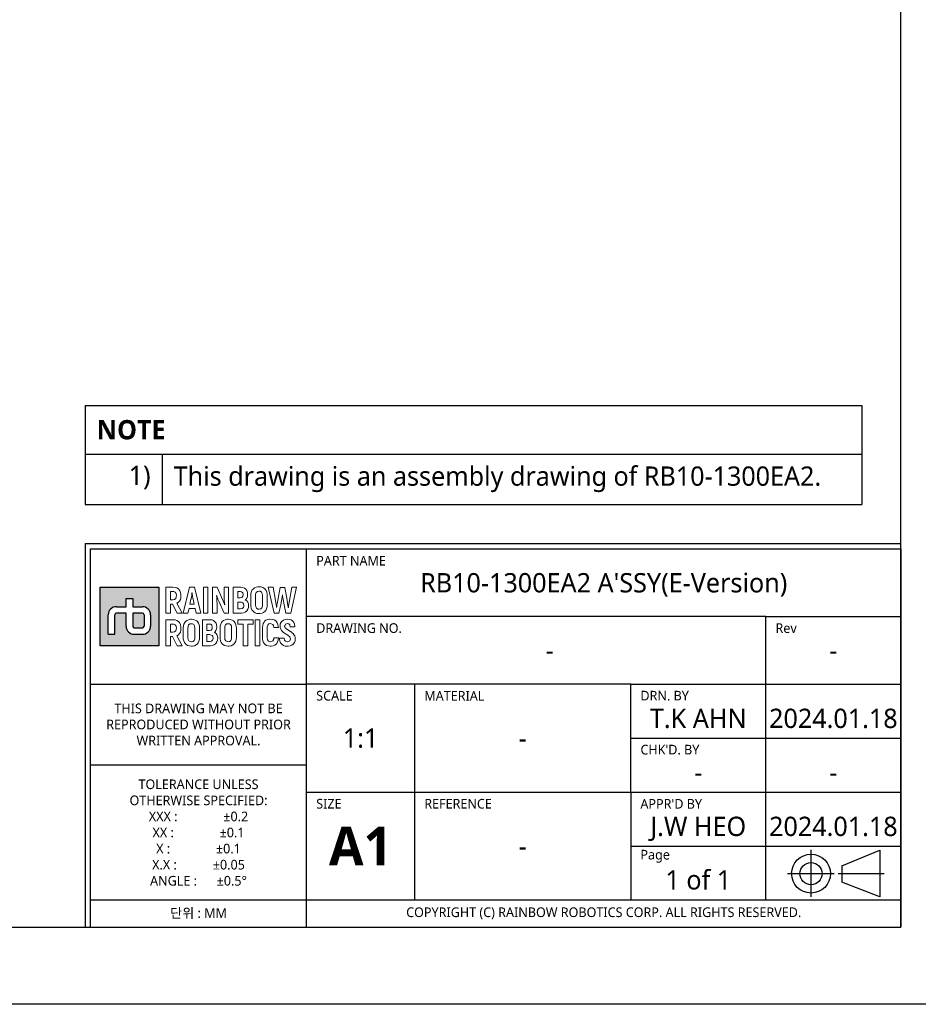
# Model space of a CAD drawing. Header units: millimetres. Extents: x 0 to 5219, y 0 to 2970.
# Tile 185 of 233: x 2962 to 4127, y 0 to 1277. Entities that reach past the tile are written whole.
import ezdxf
from ezdxf.enums import TextEntityAlignment as Align

# ---------------------------------------------------------------- set-up
doc = ezdxf.new("R2010")
doc.units = ezdxf.units.MM
doc.header["$LTSCALE"] = 0.2
doc.linetypes.add('CENTER2', pattern=[1.125, 0.75, -0.125, 0.125, -0.125])
for name, color, linetype in [('02_Center Line', 1, 'CENTER2'), ('05_Section Line', 3, 'Continuous'), ('09_Table Line', 2, 'Continuous'), ('10_Drawing Template', 2, 'Continuous')]:
    doc.layers.add(name, color=color, linetype=linetype)
doc.layers.add('14_Mark', color=7, linetype='Continuous', true_color=0xe03c31)
doc.styles.add('Rainbow-2.5 Style', font='malgunsl.ttf')
doc.styles.add('Rainbow-5.0 Style', font='malgunsl.ttf')

# ---------------------------------------------------------------- blocks, each defined once
blk = doc.blocks.new('A$C869fea471123')
at = {"layer": '14_Mark'}
h = blk.add_hatch(color=256, dxfattribs=at)
h.dxf.hatch_style = 1
h.paths.add_polyline_path([(628.43, 108.24), (613.24, 108.24), (613.24, 93.05), (628.43, 93.05)])
h.paths.add_polyline_path([(626.32, 101.07), (626.32, 98.1, -0.414214), (624.22, 96), (622.09, 96, -0.414214), (619.99, 98.1), (619.99, 101.49), (617.46, 101.49, 0.414214), (617.04, 101.07), (617.04, 96), (615.35, 96), (615.35, 101.07, -0.414214), (617.45, 103.17), (619.99, 103.17), (619.99, 105.28), (621.68, 105.28), (621.68, 103.17), (624.22, 103.17, -0.414214)], flags=16)
h.paths.add_polyline_path([(624.63, 101.07), (624.63, 98.11, -0.414214), (624.21, 97.69), (622.1, 97.69, -0.414214), (621.68, 98.11), (621.68, 101.49), (624.21, 101.49, -0.414214)], flags=0)
h = blk.add_hatch(color=256, dxfattribs=at)
h.dxf.hatch_style = 1
h.paths.add_polyline_path([(624.63, 101.07, 0.414214), (624.21, 101.49), (621.68, 101.49), (621.68, 98.11, 0.414214), (622.1, 97.69), (624.21, 97.69, 0.414214), (624.63, 98.11)])
at = {"linetype": 'Continuous'}
for p, q in [((805.64, 35.92), (815.53, 40.02)), ((815.53, 40.02), (815.53, 27.85)), ((805.64, 35.92), (805.64, 31.73)), ((815.53, 27.85), (805.64, 31.73))]:
    blk.add_line(p, q, dxfattribs=at)
blk.add_lwpolyline([(0, 594), (841, 594), (841, 0), (0, 0)], close=True)
at = {"lineweight": 0}
for points in [[(632.14, 108.23), (630.29, 108.23), (630.29, 101.49), (631.47, 101.49), (631.47, 103.84), (632.01, 103.84)], [(633.93, 107.3), (633.68, 107.66), (633.53, 107.8), (633.14, 108.04), (632.67, 108.18), (632.14, 108.23)], [(637.73, 108.23), (636.45, 108.23), (634.8, 101.49), (636.03, 101.49), (636.3, 102.71), (637.87, 102.71)], [(637.87, 102.71), (638.15, 101.49), (639.38, 101.49), (637.73, 108.23)], [(643.59, 108.23), (642.41, 108.23), (642.41, 101.49), (643.57, 101.49), (643.57, 103.53), (643.57, 104.03), (643.55, 104.54), (643.52, 105.04), (643.49, 105.55), (643.43, 106.03), (643.46, 106.06)], [(645.53, 103.68), (645.48, 103.81), (645.28, 104.34), (645.16, 104.65), (644.99, 105.06), (643.59, 108.23)], [(645.39, 101.49), (646.56, 101.49), (646.56, 108.23)], [(646.56, 108.23), (645.39, 108.23), (645.39, 106.18), (645.4, 105.74), (645.42, 105.25), (645.45, 104.75), (645.5, 104.23), (645.56, 103.71), (645.53, 103.68)], [(649.73, 108.23), (647.76, 108.23), (647.76, 101.49), (649.79, 101.49), (649.89, 101.49), (650.4, 101.57), (650.83, 101.74), (651.22, 102.03), (651.28, 102.1), (651.54, 102.49)], [(651.29, 107.34), (651.02, 107.72), (650.69, 107.99), (650.25, 108.17), (649.73, 108.23)], [(651.28, 105.39), (651.45, 105.83), (651.51, 106.36), (651.51, 106.37), (651.45, 106.89), (651.29, 107.34)], [(654.46, 108.34), (654.17, 108.33), (653.68, 108.23), (653.25, 108.04), (652.9, 107.74), (652.71, 107.5), (652.5, 107.08), (652.37, 106.61), (652.34, 106.06), (652.34, 103.66), (652.35, 103.28), (652.46, 102.78), (652.63, 102.34)], [(652.63, 102.34), (652.9, 101.98), (653.07, 101.81), (653.46, 101.57), (653.93, 101.42), (654.46, 101.38), (654.75, 101.39), (655.24, 101.49), (655.66, 101.68), (656.02, 101.98), (656.21, 102.22), (656.41, 102.63), (656.54, 103.11), (656.58, 103.66), (656.58, 106.06), (656.56, 106.44), (656.46, 106.94), (656.28, 107.37)], [(656.28, 107.37), (656.02, 107.74), (655.84, 107.9), (655.45, 108.15), (654.99, 108.3), (654.46, 108.34)], [(658.09, 108.23), (656.86, 108.23), (658.37, 101.49)], [(658.99, 102.97), (658.95, 103.22), (658.89, 103.66), (658.8, 104.19), (658.69, 104.81), (658.09, 108.23)], [(661.16, 108.13), (659.91, 108.13), (659.32, 104.83), (659.22, 104.24), (659.12, 103.61), (659.05, 103.19), (659.02, 102.97), (658.99, 102.97)], [(662.05, 102.97), (662.03, 103.11), (661.97, 103.48), (661.88, 104.05), (661.76, 104.83), (661.16, 108.13)], [(661.44, 101.49), (662.7, 101.49), (664.21, 108.23)], [(664.21, 108.23), (662.99, 108.23), (662.38, 104.81), (662.3, 104.37), (662.2, 103.81), (662.14, 103.35), (662.09, 102.97), (662.05, 102.97)], [(632.13, 107.11), (632.35, 107.08), (632.71, 106.92), (632.93, 106.57), (633.01, 106.05), (632.98, 105.76), (632.84, 105.32), (632.56, 105.05), (632.13, 104.96), (631.47, 104.96)], [(631.47, 104.96), (631.47, 107.11), (632.13, 107.11)], [(633.84, 104.62), (634.05, 105.02), (634.17, 105.5), (634.21, 106.05), (634.2, 106.36), (634.11, 106.86), (633.93, 107.3)], [(636.54, 103.84), (636.81, 105.09), (636.84, 105.21), (636.91, 105.65), (636.99, 106.16), (637.07, 106.75), (637.1, 106.75)], [(637.1, 106.75), (637.14, 106.5), (637.23, 105.88), (637.31, 105.41), (637.37, 105.09), (637.64, 103.84), (636.54, 103.84)], [(643.46, 106.06), (643.49, 105.99), (643.6, 105.68), (643.8, 105.15), (644.09, 104.42), (645.39, 101.49)], [(649.55, 107.11), (649.93, 107.05), (650.22, 106.78), (650.31, 106.3), (650.25, 105.88), (650.01, 105.57), (649.59, 105.46), (648.94, 105.46)], [(648.94, 105.46), (648.94, 107.11), (649.55, 107.11)], [(651.53, 104.35), (651.3, 104.66), (650.89, 104.95), (651, 105.03), (651.28, 105.39)], [(654.46, 102.52), (654.16, 102.55), (653.83, 102.75), (653.63, 103.12), (653.55, 103.66), (653.55, 106.06), (653.58, 106.44), (653.74, 106.86), (654.03, 107.11), (654.46, 107.2)], [(654.46, 107.2), (654.75, 107.17), (655.09, 106.97), (655.29, 106.6), (655.36, 106.06), (655.36, 103.66), (655.33, 103.29), (655.17, 102.86), (654.89, 102.61), (654.46, 102.52)], [(658.37, 101.49), (659.63, 101.49), (660.19, 104.08), (660.23, 104.26), (660.33, 104.73), (660.4, 105.21), (660.47, 105.73), (660.53, 106.27), (660.56, 106.27)], [(660.56, 106.27), (660.58, 106.07), (660.63, 105.56), (660.69, 105.06), (660.78, 104.57), (660.88, 104.08), (661.44, 101.49)], [(632.01, 103.84), (633.21, 101.49), (634.52, 101.49), (633.15, 104.05)], [(633.15, 104.05), (633.17, 104.06), (633.54, 104.3), (633.84, 104.62)], [(649.6, 104.35), (649.88, 104.32), (650.3, 104.13), (650.43, 103.95), (650.54, 103.46), (650.54, 103.36), (650.41, 102.94), (650.1, 102.69), (649.6, 102.61), (648.94, 102.61)], [(648.94, 102.61), (648.94, 104.35), (649.6, 104.35)], [(651.54, 102.49), (651.7, 102.94), (651.76, 103.46), (651.7, 103.89), (651.53, 104.35)], [(632.14, 99.79), (630.29, 99.79), (630.29, 93.05), (631.47, 93.05), (631.47, 95.4), (632.01, 95.4)], [(633.93, 98.86), (633.68, 99.22), (633.53, 99.36), (633.14, 99.6), (632.67, 99.74), (632.14, 99.79)], [(636.92, 99.91), (636.64, 99.89), (636.14, 99.79), (635.72, 99.6), (635.36, 99.3), (635.17, 99.06), (634.96, 98.65), (634.84, 98.17), (634.8, 97.62), (634.8, 95.21), (634.82, 94.83), (634.91, 94.34), (635.1, 93.9)], [(638.74, 98.93), (638.48, 99.3), (638.3, 99.46), (637.91, 99.71), (637.45, 99.86), (636.92, 99.91)], [(641.74, 99.79), (639.77, 99.79), (639.77, 93.05), (641.9, 93.05), (642.4, 93.12), (642.85, 93.3), (643.22, 93.59), (643.29, 93.66), (643.55, 94.04)], [(643.3, 98.9), (643.03, 99.28), (642.69, 99.55), (642.26, 99.73), (641.74, 99.79)], [(646.47, 99.91), (646.18, 99.89), (645.69, 99.79), (645.26, 99.6), (644.91, 99.3), (644.72, 99.06), (644.51, 98.65), (644.39, 98.17), (644.34, 97.62), (644.34, 95.21), (644.36, 94.83), (644.46, 94.34), (644.64, 93.9)], [(648.29, 98.93), (648.02, 99.3), (647.85, 99.46), (647.46, 99.71), (647, 99.86), (646.47, 99.91)], [(657.39, 99.92), (657.21, 99.92), (656.7, 99.83), (656.26, 99.65), (655.91, 99.37), (655.76, 99.19), (655.54, 98.79)], [(657.38, 98.78), (657.63, 98.76), (658.04, 98.54), (658.18, 98.32), (658.29, 97.79), (659.47, 97.79), (659.45, 98.07), (659.34, 98.58), (659.16, 99.02), (658.89, 99.38), (658.78, 99.49), (658.39, 99.73), (657.93, 99.88), (657.39, 99.92)], [(661.82, 99.92), (661.77, 99.92), (661.25, 99.86), (660.8, 99.7), (660.43, 99.44), (660.16, 99.11), (659.98, 98.68), (659.91, 98.17), (659.95, 97.77), (660.12, 97.31), (660.28, 97.03), (660.62, 96.67), (660.84, 96.49), (661.26, 96.19), (661.51, 96.04), (661.92, 95.78), (662.06, 95.69), (662.42, 95.35), (662.47, 95.27), (662.62, 94.82), (662.62, 94.71), (662.42, 94.28), (662.31, 94.19), (661.82, 94.07)], [(663.51, 99.04), (663.24, 99.41), (663.18, 99.46), (662.8, 99.72), (662.35, 99.87), (661.82, 99.92)], [(632.13, 98.66), (632.35, 98.64), (632.71, 98.47), (632.93, 98.12), (633.01, 97.6), (632.98, 97.31), (632.84, 96.88), (632.56, 96.61), (632.13, 96.53), (631.47, 96.53)], [(631.47, 96.53), (631.47, 98.66), (632.13, 98.66)], [(633.84, 96.18), (634.05, 96.58), (634.17, 97.06), (634.21, 97.62), (634.2, 97.91), (634.11, 98.42), (633.93, 98.86)], [(635.1, 93.9), (635.36, 93.54), (635.54, 93.37), (635.93, 93.13), (636.39, 92.98), (636.92, 92.93), (637.2, 92.94), (637.7, 93.05), (638.13, 93.24), (638.48, 93.54), (638.66, 93.78), (638.88, 94.19), (638.99, 94.67), (639.04, 95.21), (639.04, 97.62), (639.02, 98), (638.92, 98.5), (638.74, 98.93)], [(636.92, 94.08), (636.62, 94.12), (636.29, 94.32), (636.08, 94.68), (636.02, 95.21), (636.02, 97.62), (636.05, 98), (636.2, 98.42), (636.5, 98.68), (636.92, 98.76)], [(636.92, 98.76), (637.21, 98.72), (637.55, 98.53), (637.75, 98.16), (637.82, 97.62), (637.82, 95.21), (637.79, 94.85), (637.63, 94.42), (637.34, 94.16), (636.92, 94.08)], [(641.56, 98.67), (641.93, 98.6), (642.22, 98.34), (642.32, 97.87), (642.26, 97.45), (642.02, 97.12), (641.59, 97.02), (640.95, 97.02)], [(640.95, 97.02), (640.95, 98.67), (641.56, 98.67)], [(643.29, 96.95), (643.46, 97.39), (643.52, 97.91), (643.52, 97.93), (643.46, 98.45), (643.3, 98.9)], [(644.64, 93.9), (644.91, 93.54), (645.09, 93.37), (645.48, 93.13), (645.94, 92.98), (646.47, 92.93), (646.75, 92.94), (647.24, 93.05), (647.67, 93.24), (648.02, 93.54), (648.22, 93.78), (648.42, 94.19), (648.55, 94.67), (648.58, 95.21), (648.58, 97.62), (648.57, 98), (648.47, 98.5), (648.29, 98.93)], [(646.47, 94.08), (646.17, 94.12), (645.84, 94.32), (645.63, 94.68), (645.56, 95.21), (645.56, 97.62), (645.59, 98), (645.75, 98.42), (646.04, 98.68), (646.47, 98.76)], [(646.47, 98.76), (646.76, 98.72), (647.1, 98.53), (647.3, 98.16), (647.36, 97.62), (647.36, 95.21), (647.34, 94.85), (647.18, 94.42), (646.89, 94.16), (646.47, 94.08)], [(655.54, 98.79), (655.42, 98.32), (655.37, 97.77), (655.37, 95.07), (655.38, 94.79), (655.47, 94.28), (655.64, 93.84), (655.91, 93.49), (656.02, 93.39), (656.4, 93.14), (656.86, 92.98), (657.39, 92.93), (657.62, 92.94), (658.13, 93.03), (658.56, 93.2), (658.92, 93.48), (659.06, 93.64), (659.29, 94.04)], [(657.39, 94.08), (657.29, 94.08), (656.9, 94.22), (656.67, 94.55), (656.59, 95.07), (656.59, 97.9), (656.71, 98.39), (656.97, 98.68), (657.38, 98.78)], [(663.62, 93.87), (663.8, 94.31), (663.86, 94.81), (663.84, 95.13), (663.71, 95.6), (663.61, 95.8), (663.32, 96.19), (663.17, 96.33), (662.78, 96.64), (662.63, 96.75), (662.2, 97), (662.08, 97.07), (661.66, 97.34), (661.63, 97.36), (661.26, 97.7), (661.11, 98.15), (661.12, 98.18), (661.31, 98.6), (661.35, 98.64), (661.82, 98.78)], [(661.82, 98.78), (662.15, 98.72), (662.44, 98.46), (662.55, 97.98), (663.76, 97.98), (663.75, 98.07), (663.68, 98.6), (663.51, 99.04)], [(632.01, 95.4), (633.21, 93.05), (634.52, 93.05), (633.15, 95.61)], [(633.15, 95.61), (633.17, 95.62), (633.54, 95.86), (633.84, 96.18)], [(641.61, 95.91), (641.9, 95.88), (642.31, 95.69), (642.44, 95.52), (642.55, 95.02), (642.54, 94.91), (642.42, 94.5), (642.11, 94.25), (641.62, 94.17), (640.95, 94.17)], [(640.95, 94.17), (640.95, 95.91), (641.61, 95.91)], [(643.54, 95.91), (643.3, 96.22), (642.9, 96.5), (643, 96.59), (643.29, 96.95)], [(643.55, 94.04), (643.71, 94.5), (643.76, 95.02), (643.71, 95.46), (643.54, 95.91)], [(659.5, 95.05), (658.31, 95.05), (658.26, 94.71), (658.05, 94.32), (657.88, 94.19), (657.39, 94.08)], [(659.29, 94.04), (659.43, 94.5), (659.5, 95.05)], [(660.98, 94.96), (659.78, 94.96), (659.78, 94.76), (659.87, 94.25), (660.06, 93.81), (660.34, 93.45), (660.43, 93.36), (660.82, 93.11), (661.28, 92.96), (661.82, 92.92), (661.99, 92.92), (662.5, 93), (662.94, 93.17), (663.31, 93.45), (663.33, 93.48), (663.62, 93.87)], [(661.82, 94.07), (661.79, 94.07), (661.35, 94.18), (661.08, 94.47), (660.98, 94.96)]]:
    blk.add_lwpolyline(points, dxfattribs=at)
for points in [[(640.03, 108.23), (641.21, 108.23), (641.21, 101.49), (640.03, 101.49), (640.03, 108.23)], [(652.9, 99.79), (648.98, 99.79), (648.98, 98.66), (650.33, 98.66), (650.33, 93.05), (651.55, 93.05), (651.55, 98.66), (652.9, 98.66)], [(653.46, 99.79), (654.65, 99.79), (654.65, 93.05), (653.46, 93.05), (653.46, 99.79)]]:
    blk.add_lwpolyline(points, close=True, dxfattribs=at)
at = {"linetype": 'Continuous'}
for radius in [5.03, 2.89]:
    blk.add_circle((797.66, 33.9), radius, dxfattribs=at)
at = {"layer": '02_Center Line'}
for p, q in [((797.66, 27.87), (797.66, 40.04)), ((791.52, 33.9), (803.69, 33.9)), ((804.66, 33.9), (816.62, 33.9))]:
    blk.add_line(p, q, dxfattribs=at)
at = {"layer": '05_Section Line', "linetype": 'Continuous'}
for q in [(820.98, 119.54), (609.32, 20.02)]:
    blk.add_line((609.32, 119.54), q, dxfattribs=at)
blk.add_lwpolyline([(820.98, 20.02), (820.98, 574.68), (20.02, 574.68), (20.02, 20.02)], close=True, dxfattribs=at)
at = {"layer": '09_Table Line'}
for p, q in [((610.73, 83.1), (610.73, 118.14)), ((610.73, 118.14), (666.79, 118.14)), ((666.79, 20.02), (666.79, 118.14)), ((666.79, 118.14), (820.98, 118.14)), ((820.98, 118.14), (820.98, 20.02)), ((785.93, 100.62), (666.79, 100.62)), ((785.93, 100.62), (820.98, 100.62)), ((785.93, 83.1), (785.93, 100.62)), ((610.73, 83.1), (666.79, 83.1)), ((610.73, 62.07), (610.73, 83.1)), ((750.89, 83.1), (666.79, 83.1)), ((694.83, 83.1), (694.83, 27.03)), ((750.89, 83.1), (785.93, 83.1)), ((750.89, 69.08), (750.89, 83.1)), ((785.93, 69.08), (785.93, 83.1)), ((785.93, 83.1), (820.98, 83.1)), ((750.89, 69.08), (785.93, 69.08)), ((750.89, 55.07), (750.89, 69.08)), ((785.93, 55.07), (785.93, 69.08)), ((785.93, 69.08), (820.98, 69.08)), ((666.79, 62.07), (610.73, 62.07)), ((610.73, 46.89), (610.73, 62.07)), ((666.79, 55.07), (820.98, 55.07)), ((750.89, 55.07), (750.89, 41.05)), ((785.93, 41.05), (785.93, 55.07)), ((610.73, 20.02), (610.73, 46.89)), ((750.89, 41.05), (750.89, 27.03)), ((750.89, 41.05), (785.93, 41.05)), ((785.93, 27.03), (785.93, 41.05)), ((785.93, 41.05), (820.98, 41.05)), ((666.79, 27.03), (610.73, 27.03)), ((820.98, 27.03), (666.79, 27.03)), ((610.73, 20.02), (666.79, 20.02)), ((666.79, 20.02), (820.98, 20.02))]:
    blk.add_line(p, q, dxfattribs=at)
at = {"layer": '14_Mark'}
for p, q in [((619.99, 103.17), (619.99, 105.28)), ((619.99, 105.28), (621.68, 105.28)), ((621.68, 105.28), (621.68, 103.17)), ((617.45, 103.17), (619.99, 103.17)), ((621.68, 103.17), (624.22, 103.17)), ((615.35, 96), (615.35, 101.07)), ((617.04, 96), (617.04, 101.07)), ((619.99, 101.49), (617.46, 101.49)), ((619.99, 98.1), (619.99, 101.49)), ((624.21, 101.49), (621.68, 101.49)), ((621.68, 101.49), (621.68, 98.11)), ((624.63, 101.07), (624.63, 98.11)), ((626.32, 101.07), (626.32, 98.1)), ((622.1, 97.69), (624.21, 97.69)), ((615.35, 96), (617.04, 96)), ((622.09, 96), (624.22, 96))]:
    blk.add_line(p, q, dxfattribs=at)
blk.add_lwpolyline([(613.24, 108.24), (628.43, 108.24), (628.43, 93.05), (613.24, 93.05)], close=True, dxfattribs=at)
for centre, radius, start, end in [((617.45, 101.07), 2.1, 90, 180), ((624.22, 101.07), 2.1, 0, 90), ((617.46, 101.07), 0.42, 90, 180), ((624.21, 101.07), 0.42, 0, 90), ((622.09, 98.1), 2.1, 180, 270), ((622.1, 98.11), 0.42, 180, 270), ((624.21, 98.11), 0.42, 270, 0), ((624.22, 98.1), 2.1, 270, 0)]:
    blk.add_arc(centre, radius, start, end, dxfattribs=at)
at = {"color": 2, "linetype": 'Continuous', "char_height": 2.503, "width": 56.0667, "attachment_point": 5, "style": 'Rainbow-5.0 Style'}
for s, insert in [('{\\C256;THIS DRAWING MAY NOT BE \\PREPRODUCED WITHOUT PRIOR \\PWRITTEN APPROVAL.}', (638.76, 72.59)), ('{\\C256;TOLERANCE UNLESS \\POTHERWISE SPECIFIED:\\PXXX :              %%P0.2\\PXX :              %%P0.1  \\PX :              %%P0.1\\PX.X :           %%P0.05\\PANGLE :      %%P0.5%%D}', (638.76, 44.55)), ('{\\C256;단위 : MM}', (638.76, 23.53))]:
    blk.add_mtext(s, dxfattribs=dict(at, insert=insert))
at = {"insert": (680.81, 41.05), "char_height": 10.0119, "width": 28.0333, "attachment_point": 5, "style": 'Rainbow-5.0 Style'}
blk.add_mtext('{\\fMalgun Gothic|b1|i0|c129|p50;A1}', dxfattribs=at)
at = {"linetype": 'Continuous', "insert": (743.88, 23.61), "char_height": 2.503, "width": 154.1833, "attachment_point": 5, "style": 'Rainbow-5.0 Style'}
blk.add_mtext('COPYRIGHT (C) RAINBOW ROBOTICS CORP. ALL RIGHTS RESERVED.', dxfattribs=at)
at = {"linetype": 'Continuous', "style": 'Rainbow-5.0 Style'}
for tag, p in [('PART_NAME', (743.88, 109.38)), ('DRAWING_NO', (729.87, 91.86)), ('REV', (803.46, 91.86)), ('제도', (768.41, 74.2)), ('DATE_1', (803.46, 74.2)), ('SCALE', (680.81, 69.08)), ('MATERIAL', (722.86, 69.08)), ('검도', (768.41, 60.18)), ('DATE_2', (803.46, 60.18)), ('승인', (768.41, 46.17)), ('DATE_3', (803.46, 46.17)), ('REFERENCE', (722.86, 41.05)), ('PAGE', (768.41, 32.29))]:
    blk.add_attdef(tag, text='', height=5.01, dxfattribs=at).set_placement(p, align=Align.MIDDLE_CENTER)
at = {"layer": '10_Drawing Template', "linetype": 'Continuous', "char_height": 2.503, "attachment_point": 7, "style": 'Rainbow-5.0 Style'}
for s, insert in [('PART NAME', (669.3, 113.84)), ('DRAWING NO.', (669.3, 96.32)), ('Rev', (788.44, 96.32)), ('SCALE', (669.3, 78.79)), ('MATERIAL', (697.33, 78.79)), ('DRN. BY', (753.4, 78.79)), ("CHK'D. BY", (753.4, 64.78)), ('SIZE', (669.3, 50.76)), ('REFERENCE', (697.33, 50.76)), ("APPR'D BY", (753.4, 50.76)), ('Page', (753.4, 36.74))]:
    blk.add_mtext(s, dxfattribs=dict(at, insert=insert))
blk = doc.blocks.new('*T122')
at = {"color": 251, "transparency": 16777216}
for p, q in [((0, 0), (1007.7, 0)), ((0, 0), (0, -128.5)), ((1007.7, 0), (1007.7, -128.5)), ((0, -63.3), (1007.7, -63.3)), ((0, -63.4), (1007.7, -63.4)), ((100, -63.4), (100, -128.5)), ((0, -128.5), (1007.7, -128.5))]:
    blk.add_line(p, q, dxfattribs=at)
at = {"transparency": 16777216, "char_height": 25, "style": 'Rainbow-2.5 Style'}
for s, insert, width, attachment_point in [('{\\fMalgun Gothic|b1|i0|c129|p50;NOTE}', (15, -31.7), 977.702, 4), ('1)', (85, -78.3), 70, 3), ('This drawing is an assembly drawing of RB10-1300EA2.', (115, -95.9), 877.702, 4)]:
    blk.add_mtext(s, dxfattribs=dict(at, insert=insert, width=width, attachment_point=attachment_point))

msp = doc.modelspace()

# ---------------------------------------------------------------- block references
at = {"xscale": 5, "yscale": 5, "zscale": 5}
msp.add_blockref('A$C869fea471123', (0, 0), dxfattribs=at).add_auto_attribs({'승인': 'J.W HEO', '검도': '-', '제도': 'T.K AHN', 'REV': '-', 'PART_NAME': "RB10-1300EA2 A'SSY(E-Version)", 'DRAWING_NO': '-', 'SCALE': '1:1', 'MATERIAL': '-', 'REFERENCE': '-', 'PAGE': '1 of 1', 'DATE_1': '2024.01.18', 'DATE_2': '-', 'DATE_3': '2024.01.18'})
msp.add_blockref('*T122', (3046.623, 776.974))

doc.saveas('drawing.dxf')
